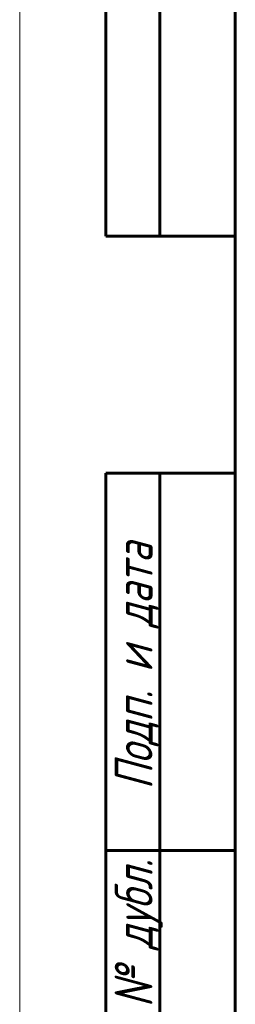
# Model space of a CAD drawing. Header units: millimetres. Extents: x 0 to 210, y 0 to 297.
# Tile 2 of 6: x 0 to 20, y 101 to 192. Entities that reach past the tile are written whole.
import ezdxf

# ---------------------------------------------------------------- set-up
doc = ezdxf.new("R2010")
doc.units = ezdxf.units.MM
doc.linetypes.add('K5LT_BASIC', pattern=[0])
doc.linetypes.add('K5LT_THIN', pattern=[0])
doc.styles.add('KTEXTSTYLE', font='txt', dxfattribs={"width": 0.96, "height": 5})

# ---------------------------------------------------------------- blocks, each defined once
blk = doc.blocks.new('U13')
at = {"color": 7, "linetype": 'K5LT_THIN', "lineweight": 18, "true_color": 0xffffff}
blk.add_line((0, 0), (0, 297), dxfattribs=at)
at = {"color": 143, "linetype": 'K5LT_BASIC', "lineweight": 60, "true_color": 0x33acca}
for p, q in [((8, 172), (8, 292)), ((13, 172), (13, 292)), ((20, 5), (20, 292)), ((20, 172), (8, 172)), ((8, 5), (8, 150)), ((20, 150), (8, 150)), ((13, 5), (13, 150)), ((20, 115), (8, 115))]:
    blk.add_line(p, q, dxfattribs=at)
at = {"color": 7, "char_height": 3.5, "attachment_point": 1, "rotation": 90, "style": 'KTEXTSTYLE'}
for s, insert in [('\\fArial|b0|c204|p34;\\H5.0;\\W1.000;\\Q15;\\fGOST Type AU|b0|i0|c204|p34;\\Q15;\\W0.960;\\H3.50;Подп. и дата', (8.822, 120.658)), ('\\fArial|b0|c204|p34;\\H5.0;\\W1.000;\\Q15;\\fGOST Type AU|b0|i0|c204|p34;\\Q15;\\W0.960;\\H3.50;Инв. № дубл.', (8.822, 91.573))]:
    blk.add_mtext(s, dxfattribs=dict(at, insert=insert))

msp = doc.modelspace()

# ---------------------------------------------------------------- block references
msp.add_blockref('U13', (0, 0))

doc.saveas('drawing.dxf')
